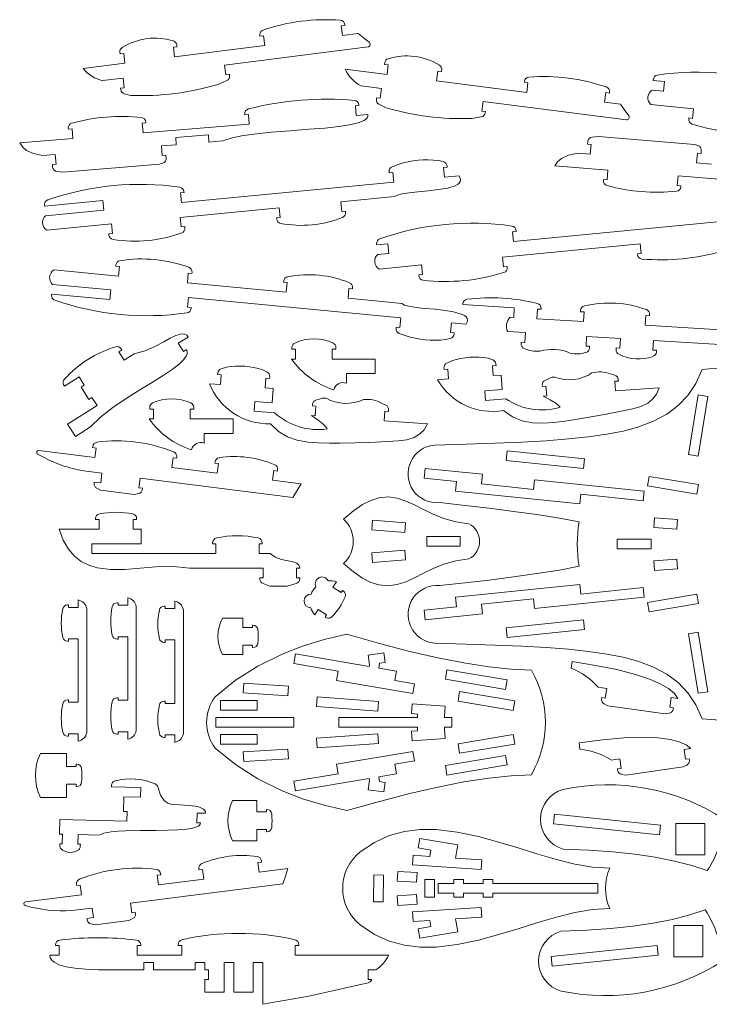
# Model space of a CAD drawing. Header units: millimetres. Extents: x 25 to 477, y 53 to 459.
# Tile 1 of 2: x 25 to 310, y 53 to 459. Entities that reach past the tile are written whole.
import ezdxf

# ---------------------------------------------------------------- set-up
doc = ezdxf.new("R2010")
doc.units = ezdxf.units.MM

msp = doc.modelspace()

# ---------------------------------------------------------------- linework, layer by layer
at = {"color": 7, "linetype": 'Continuous', "lineweight": 15}
for p, q in [((159.42, 456.95), (157.93, 456.77)), ((157.93, 456.77), (158.44, 452.8)), ((159.37, 457.34), (159.42, 456.95)), ((124.37, 452.49), (124.32, 452.87)), ((125.85, 452.68), (124.37, 452.49)), ((126.36, 448.71), (125.85, 452.68)), ((164.93, 453.62), (158.44, 452.8)), ((90.21, 448.14), (88.73, 447.95)), ((88.73, 447.95), (89.23, 443.99)), ((126.36, 448.71), (89.23, 443.99)), ((90.12, 448.89), (90.21, 448.14)), ((109.86, 440.56), (169, 448.09)), ((66.8, 445.16), (66.7, 445.91)), ((68.28, 445.35), (66.8, 445.16)), ((68.79, 441.38), (68.28, 445.35)), ((68.79, 441.38), (51.61, 439.2)), ((109.86, 440.56), (110.36, 436.6)), ((176.76, 436.67), (159.58, 438.86)), ((175.78, 440.83), (175.87, 441.57)), ((177.27, 440.64), (175.78, 440.83)), ((176.76, 436.67), (177.27, 440.64)), ((199.29, 438.59), (199.2, 437.85)), ((59.61, 434.17), (67.99, 435.23)), ((68.5, 431.27), (67.99, 435.23)), ((110.36, 436.6), (111.85, 436.79)), ((111.85, 436.79), (111.91, 436.29)), ((197.71, 438.04), (197.2, 434.07)), ((199.2, 437.85), (197.71, 438.04)), ((286.48, 434.7), (286.44, 434.26)), ((67.01, 431.08), (68.5, 431.27)), ((67.09, 430.44), (67.01, 431.08)), ((110.73, 434.2), (107.16, 432.64)), ((166.07, 431.98), (174.45, 430.92)), ((173.94, 426.95), (174.45, 430.92)), ((234.33, 429.34), (197.2, 434.07)), ((233.35, 433.5), (233.4, 433.88)), ((234.83, 433.31), (233.35, 433.5)), ((234.33, 429.34), (234.83, 433.31)), ((286.44, 434.26), (291.08, 433.81)), ((291.08, 433.81), (290.69, 429.83)), ((71.24, 428.07), (68.57, 428.75)), ((172.37, 426.5), (172.45, 427.14)), ((172.45, 427.14), (173.94, 426.95)), ((266.91, 429.23), (266.41, 425.26)), ((268.4, 429.04), (266.91, 429.23)), ((268.45, 429.42), (268.4, 429.04)), ((290.69, 429.83), (286.06, 430.28)), ((163.72, 423.78), (165.22, 423.9)), ((164.04, 419.79), (163.72, 423.78)), ((165.22, 423.9), (165.19, 424.22)), ((175.8, 423.17), (173.39, 424.5)), ((216.31, 425.59), (215.81, 421.62)), ((216.31, 425.59), (275.46, 418.06)), ((272.9, 424.43), (266.41, 425.26)), ((285.48, 424.3), (302.98, 422.61)), ((302.98, 422.61), (302.6, 418.63)), ((118.13, 420.4), (118.16, 420.08)), ((118.16, 420.08), (119.65, 420.2)), ((119.65, 420.2), (119.98, 416.21)), ((164.04, 419.79), (168.82, 420.18)), ((215.56, 419.21), (211.71, 418.59)), ((215.81, 421.62), (217.29, 421.43)), ((217.29, 421.43), (217.23, 420.93)), ((301.1, 418.78), (301.06, 418.38)), ((302.6, 418.63), (301.1, 418.78)), ((45.46, 414.55), (45.49, 414.19)), ((45.49, 414.19), (46.98, 414.31)), ((46.98, 414.31), (47.31, 410.32)), ((75.9, 416.65), (77.4, 416.77)), ((76.23, 412.67), (75.9, 416.65)), ((76.23, 412.67), (119.98, 416.21)), ((77.4, 416.77), (77.37, 417.14)), ((25.43, 408.55), (47.31, 410.32)), ((89.72, 410.75), (103.15, 411.84)), ((89.96, 407.76), (89.72, 410.75)), ((103.15, 411.84), (103.39, 408.85)), ((261.28, 410.89), (263.85, 411.1)), ((263.85, 411.1), (303.46, 407.89)), ((89.96, 407.76), (83.85, 407.26)), ((84.18, 403.28), (83.85, 407.26)), ((109.12, 409.31), (103.39, 408.85)), ((259.36, 407.95), (259.45, 409.06)), ((260.86, 407.83), (259.36, 407.95)), ((260.53, 403.84), (260.86, 407.83)), ((303.46, 407.89), (304.84, 407.44)), ((40.08, 403.71), (34.89, 403.29)), ((40.08, 403.71), (40.4, 399.73)), ((85.67, 403.4), (84.18, 403.28)), ((85.77, 402.18), (85.67, 403.4)), ((260.53, 403.84), (255.35, 404.26)), ((304.63, 404.28), (304.31, 400.29)), ((306.13, 404.16), (304.63, 404.28)), ((306.23, 405.38), (306.13, 404.16)), ((40.4, 399.73), (38.9, 399.61)), ((38.9, 399.61), (38.99, 398.5)), ((43.4, 396.46), (83.01, 399.67)), ((83.01, 399.67), (84.39, 400.11)), ((181.35, 399.61), (178.92, 398.7)), ((199.93, 400.78), (197.98, 401.22)), ((200.04, 398.33), (201.54, 398.48)), ((200.43, 394.35), (200.04, 398.33)), ((201.54, 398.48), (201.48, 399.02)), ((245.89, 399.01), (267.76, 397.24)), ((310.42, 399.8), (304.31, 400.29)), ((40.83, 396.67), (43.4, 396.46)), ((177.63, 396.64), (177.68, 396.17)), ((177.68, 396.17), (179.17, 396.32)), ((179.17, 396.32), (179.56, 392.34)), ((200.43, 394.35), (206.48, 394.94)), ((267.44, 393.25), (267.76, 397.24)), ((296.68, 394.89), (296.36, 390.9)), ((296.68, 394.89), (340.44, 391.34)), ((92.04, 383.88), (179.56, 392.34)), ((265.92, 393.01), (265.94, 393.37)), ((265.94, 393.37), (267.44, 393.25)), ((296.36, 390.9), (297.86, 390.78)), ((297.86, 390.78), (297.83, 390.42)), ((93.15, 388.01), (91.66, 387.86)), ((92.04, 383.88), (91.66, 387.86)), ((93.11, 388.45), (93.15, 388.01)), ((179.89, 386.34), (157.78, 384.2)), ((35.7, 382.46), (35.66, 382.9)), ((59.65, 384.77), (35.7, 382.46)), ((59.65, 384.77), (60.04, 380.79)), ((132.37, 381.75), (91.61, 377.81)), ((132.37, 381.75), (132.76, 377.77)), ((158.17, 380.22), (157.78, 384.2)), ((36.09, 378.48), (60.04, 380.79)), ((92, 373.83), (91.61, 377.81)), ((132.76, 377.77), (131.27, 377.62)), ((131.27, 377.62), (131.32, 377.1)), ((159.66, 380.37), (158.17, 380.22)), ((159.71, 379.84), (159.66, 380.37)), ((343.3, 378.94), (228.86, 367.88)), ((63.26, 375.07), (36.66, 372.5)), ((63.26, 375.07), (63.64, 371.09)), ((93.49, 373.97), (92, 373.83)), ((93.53, 373.5), (93.49, 373.97)), ((63.64, 371.09), (62.15, 370.95)), ((62.15, 370.95), (62.2, 370.48)), ((228.48, 371.86), (229.97, 372.01)), ((228.86, 367.88), (228.48, 371.86)), ((229.97, 372.01), (229.93, 372.45)), ((172.48, 366.9), (172.52, 366.46)), ((172.52, 366.46), (177.16, 366.9)), ((177.16, 366.9), (177.54, 362.92)), ((224.39, 361.42), (281.04, 366.89)), ((281.04, 366.89), (281.43, 362.91)), ((177.54, 362.92), (172.91, 362.48)), ((224.77, 357.44), (224.39, 361.42)), ((281.43, 362.91), (279.94, 362.77)), ((279.94, 362.77), (279.97, 362.42)), ((65.05, 357.7), (65.1, 358.18)), ((66.55, 357.56), (65.05, 357.7)), ((66.16, 353.58), (66.55, 357.56)), ((173.49, 356.5), (190.99, 358.19)), ((190.99, 358.19), (191.37, 354.21)), ((226.26, 357.58), (224.77, 357.44)), ((226.3, 357.19), (226.26, 357.58)), ((66.16, 353.58), (39.57, 356.15)), ((94.9, 354.82), (94.51, 350.84)), ((96.39, 354.68), (94.9, 354.82)), ((96.44, 355.15), (96.39, 354.68)), ((191.37, 354.21), (189.88, 354.07)), ((189.88, 354.07), (189.92, 353.67)), ((38.99, 350.18), (62.94, 347.86)), ((135.28, 346.9), (94.51, 350.84)), ((134.17, 351.03), (134.22, 351.56)), ((135.66, 350.88), (134.17, 351.03)), ((135.28, 346.9), (135.66, 350.88)), ((38.61, 346.19), (38.56, 345.76)), ((62.55, 343.88), (38.61, 346.19)), ((62.55, 343.88), (62.94, 347.86)), ((161.07, 348.43), (160.69, 344.45)), ((162.56, 348.28), (161.07, 348.43)), ((162.61, 348.81), (162.56, 348.28)), ((94.95, 344.77), (94.56, 340.79)), ((94.95, 344.77), (182.46, 336.32)), ((182.8, 342.31), (160.69, 344.45)), ((207.95, 341.82), (207.97, 342.18)), ((207.95, 341.82), (229.21, 340.55)), ((96.05, 340.64), (94.56, 340.79)), ((96.01, 340.21), (96.05, 340.64)), ((228.97, 336.55), (229.21, 340.55)), ((238.73, 339.98), (238.49, 335.98)), ((238.73, 339.98), (240.23, 339.89)), ((240.23, 339.89), (240.25, 340.24)), ((256.51, 338.91), (256.54, 339.45)), ((256.51, 338.91), (258.01, 338.82)), ((257.77, 334.83), (258.01, 338.82)), ((283.4, 337.3), (283.16, 333.3)), ((283.4, 337.3), (284.9, 337.21)), ((284.9, 337.21), (284.93, 337.75)), ((182.07, 332.33), (182.46, 336.32)), ((203.33, 334.3), (202.94, 330.32)), ((203.33, 334.3), (209.38, 333.72)), ((227.48, 336.64), (228.97, 336.55)), ((238.49, 335.98), (257.77, 334.83)), ((283.16, 333.3), (314.04, 331.45)), ((180.54, 332.02), (180.58, 332.48)), ((180.58, 332.48), (182.07, 332.33)), ((184.25, 329.04), (181.82, 329.95)), ((202.94, 330.32), (204.44, 330.17)), ((204.44, 330.17), (204.38, 329.63)), ((233.76, 330.26), (226.49, 330.69)), ((233.52, 326.26), (233.76, 330.26)), ((94.85, 328.45), (90.76, 325.88)), ((90.76, 325.88), (92.89, 322.49)), ((202.83, 327.87), (200.89, 327.44)), ((231.99, 325.7), (232.03, 326.35)), ((232.03, 326.35), (233.52, 326.26)), ((258.99, 328.74), (258.76, 324.75)), ((272.92, 327.91), (258.99, 328.74)), ((272.69, 323.91), (272.92, 327.91)), ((286.56, 327.09), (286.32, 323.1)), ((319.16, 325.13), (286.56, 327.09)), ((67.57, 323.13), (66.3, 322.34)), ((66.3, 322.34), (68.42, 318.95)), ((67.29, 323.57), (67.57, 323.13)), ((68.42, 318.95), (72.6, 321.57)), ((92.89, 322.49), (94.16, 323.29)), ((137.58, 323.4), (137.58, 324.15)), ((139.08, 323.4), (137.58, 323.4)), ((139.08, 319.4), (139.08, 323.4)), ((154.23, 323.4), (154.23, 319.4)), ((155.73, 323.4), (154.23, 323.4)), ((155.73, 324.15), (155.73, 323.4)), ((258.76, 324.75), (260.25, 324.66)), ((260.25, 324.66), (260.21, 323.92)), ((271.14, 323.26), (271.19, 324)), ((271.19, 324), (272.69, 323.91)), ((286.32, 323.1), (287.81, 323.01)), ((287.81, 323.01), (287.77, 322.26)), ((139.08, 319.4), (137.37, 319.4)), ((171.94, 319.4), (154.23, 319.4)), ((171.94, 313.4), (171.94, 319.4)), ((201.36, 317.68), (203.44, 318.68)), ((218.37, 319.78), (220.31, 319.09)), ((221.64, 317.35), (221.69, 316.66)), ((106.99, 312.99), (107.04, 313.63)), ((108.49, 312.88), (106.99, 312.99)), ((108.19, 308.89), (108.49, 312.88)), ((108.43, 315.39), (110.64, 316.08)), ((125.56, 314.98), (127.39, 314.02)), ((160.04, 313.4), (171.94, 313.4)), ((160.04, 309.4), (160.04, 313.4)), ((200.29, 315.09), (200.24, 315.73)), ((201.78, 315.2), (200.29, 315.09)), ((202.07, 311.21), (201.78, 315.2)), ((221.69, 316.66), (220.2, 316.55)), ((220.2, 316.55), (220.49, 312.56)), ((220.49, 312.56), (223.73, 312.8)), ((223.73, 312.8), (224.17, 306.82)), ((268.83, 313.33), (270.67, 312.74)), ((43.83, 308.24), (43.53, 308.85)), ((49.88, 312.03), (43.83, 308.24)), ((52.01, 308.65), (49.88, 312.03)), ((50.74, 307.85), (52.01, 308.65)), ((103.64, 309.22), (108.19, 308.89)), ((126.9, 311.53), (126.61, 307.54)), ((128.4, 311.42), (126.9, 311.53)), ((128.45, 312.11), (128.4, 311.42)), ((197.52, 310.88), (202.07, 311.21)), ((240.76, 308.03), (240.71, 308.63)), ((241.89, 310.6), (243.9, 311.5)), ((272.1, 310.33), (270.6, 310.22)), ((270.6, 310.22), (270.89, 306.23)), ((272.05, 310.98), (272.1, 310.33)), ((53.93, 302.77), (50.74, 307.85)), ((126.61, 307.54), (129.85, 307.3)), ((129.85, 307.3), (129.42, 301.32)), ((217.05, 306.3), (224.17, 306.82)), ((217.34, 302.31), (217.05, 306.3)), ((242.25, 308.14), (240.76, 308.03)), ((242.54, 304.15), (242.25, 308.14)), ((270.89, 306.23), (288.85, 307.55)), ((301, 280.04), (304.96, 304.58)), ((304.96, 304.58), (308.91, 303.94)), ((55.2, 303.56), (53.93, 302.77)), ((57.32, 300.18), (55.2, 303.56)), ((122, 297.85), (122.29, 301.84)), ((122.29, 301.84), (129.42, 301.32)), ((146, 300.1), (146.04, 300.7)), ((147.49, 302.48), (149.61, 303.07)), ((174.55, 301.25), (176.28, 300.39)), ((225.78, 302.92), (217.34, 302.31)), ((241.05, 304.04), (242.54, 304.15)), ((304.95, 279.4), (308.91, 303.94)), ((45.18, 292.56), (57.32, 300.18)), ((78.99, 298.71), (78.99, 299.46)), ((80.49, 298.71), (78.99, 298.71)), ((80.49, 294.71), (80.49, 298.71)), ((97.14, 298.71), (95.64, 298.71)), ((95.64, 298.71), (95.64, 294.71)), ((97.14, 299.46), (97.14, 298.71)), ((130.43, 297.23), (122, 297.85)), ((147.49, 299.99), (146, 300.1)), ((147.2, 296), (147.49, 299.99)), ((175.84, 297.91), (175.55, 293.92)), ((177.34, 297.8), (175.84, 297.91)), ((177.39, 298.45), (177.34, 297.8)), ((45.18, 292.56), (48.37, 287.47)), ((80.49, 294.71), (78.78, 294.71)), ((113.35, 294.71), (95.64, 294.71)), ((113.35, 288.71), (113.35, 294.71)), ((145.71, 296.11), (147.2, 296)), ((175.55, 293.92), (193.5, 292.61)), ((54.64, 291.41), (48.37, 287.47)), ((101.45, 288.71), (113.35, 288.71)), ((101.45, 284.71), (101.45, 288.71)), ((56.44, 278.73), (33.31, 281.68)), ((55.46, 282.89), (55.52, 283.37)), ((56.95, 282.7), (55.46, 282.89)), ((56.44, 278.73), (56.95, 282.7)), ((225.79, 277.61), (226.2, 281.59)), ((258.18, 278.28), (226.2, 281.59)), ((88.61, 278.67), (88.11, 274.7)), ((90.1, 278.48), (88.61, 278.67)), ((90.16, 278.95), (90.1, 278.48)), ((105.84, 276.47), (105.9, 276.99)), ((107.32, 276.28), (105.84, 276.47)), ((106.82, 272.32), (107.32, 276.28)), ((257.77, 274.3), (225.79, 277.61)), ((257.77, 274.3), (258.18, 278.28)), ((301, 280.04), (304.95, 279.4)), ((50.79, 273.4), (59.32, 272.32)), ((58.82, 268.35), (59.32, 272.32)), ((106.82, 272.32), (88.11, 274.7)), ((130.14, 273.38), (129.63, 269.41)), ((131.62, 273.19), (130.14, 273.38)), ((131.69, 273.7), (131.62, 273.19)), ((192.13, 270.3), (192.54, 274.28)), ((216.1, 271.85), (192.54, 274.28)), ((56.1, 268.13), (56.17, 268.68)), ((56.17, 268.68), (58.82, 268.35)), ((75.08, 270.31), (74.57, 266.34)), ((75.08, 270.31), (137.9, 262.31)), ((141.45, 267.91), (129.63, 269.41)), ((205.39, 268.93), (192.13, 270.3)), ((204.97, 264.95), (205.39, 268.93)), ((215.69, 267.87), (216.1, 271.85)), ((237.1, 265.65), (237.51, 269.63)), ((282.72, 264.96), (237.51, 269.63)), ((284.07, 267.08), (284.74, 271.02)), ((284.74, 271.02), (305.06, 267.59)), ((58.76, 265.33), (57.21, 266.08)), ((72.7, 263.56), (58.76, 265.33)), ((74.39, 263.89), (72.7, 263.56)), ((74.57, 266.34), (76.06, 266.15)), ((76.06, 266.15), (75.99, 265.6)), ((256.26, 259.65), (204.97, 264.95)), ((237.1, 265.65), (215.69, 267.87)), ((282.31, 260.98), (282.72, 264.96)), ((284.07, 267.08), (304.39, 263.64)), ((304.39, 263.64), (305.06, 267.59)), ((256.26, 259.65), (256.67, 263.63)), ((282.31, 260.98), (256.67, 263.63)), ((56.67, 253.59), (56.67, 253.22)), ((56.67, 253.22), (58.17, 253.22)), ((58.17, 253.22), (58.17, 249.22)), ((72.12, 249.22), (72.12, 253.22)), ((72.12, 253.22), (73.62, 253.22)), ((73.62, 253.22), (73.62, 253.59)), ((170.5, 248.94), (170.82, 252.93)), ((184.41, 251.83), (170.82, 252.93)), ((184.09, 247.84), (184.41, 251.83)), ((286.68, 249.96), (286.97, 253.95)), ((296.48, 253.25), (286.97, 253.95)), ((296.19, 249.26), (296.48, 253.25)), ((58.17, 249.22), (41.67, 249.22)), ((75.45, 249.22), (72.12, 249.22)), ((75.45, 243.22), (75.45, 249.22)), ((184.09, 247.84), (170.5, 248.94)), ((296.19, 249.26), (286.68, 249.96)), ((104.92, 243.64), (104.92, 243.22)), ((125.33, 243.22), (125.33, 243.64)), ((193.12, 246.21), (206.89, 246.21)), ((193.12, 246.21), (193.12, 242.21)), ((206.89, 246.21), (206.89, 242.21)), ((271.65, 245.07), (271.65, 241.07)), ((285.6, 245.07), (271.65, 245.07)), ((285.6, 245.07), (285.6, 241.07)), ((75.45, 243.22), (55.18, 243.22)), ((55.18, 243.22), (55.18, 239.22)), ((104.92, 243.22), (106.22, 243.22)), ((106.22, 243.22), (106.22, 239.22)), ((124.03, 243.22), (125.33, 243.22)), ((124.03, 239.22), (124.03, 243.22)), ((170.5, 239.47), (184.09, 240.57)), ((184.09, 240.57), (184.41, 236.59)), ((193.12, 242.21), (206.89, 242.21)), ((285.6, 241.07), (271.65, 241.07)), ((106.22, 239.22), (55.18, 239.22)), ((128.64, 239.22), (124.03, 239.22)), ((170.5, 239.47), (170.82, 235.49)), ((170.82, 235.49), (184.41, 236.59)), ((286.68, 236.17), (296.19, 236.87)), ((286.68, 236.17), (286.97, 232.18)), ((296.19, 236.87), (296.48, 232.88)), ((95.32, 233.22), (125.73, 233.22)), ((125.73, 233.22), (125.73, 229.22)), ((139.49, 233.22), (140.83, 233.22)), ((139.49, 229.22), (139.49, 233.22)), ((286.97, 232.18), (296.48, 232.88)), ((124.43, 229.22), (124.43, 228.64)), ((125.73, 229.22), (124.43, 229.22)), ((140.79, 229.22), (139.49, 229.22)), ((140.79, 228.75), (140.79, 229.22)), ((155.91, 227.58), (154.46, 225.36)), ((125.7, 226.78), (128.44, 225.72)), ((128.44, 225.72), (135.69, 225.72)), ((135.69, 225.72), (139.38, 226.84)), ((157.81, 223.17), (154.46, 225.36)), ((158.36, 224.01), (157.81, 223.17)), ((158.36, 224.01), (158.71, 223.78)), ((204.97, 221.18), (256.26, 226.48)), ((256.26, 226.48), (256.67, 222.5)), ((256.67, 222.5), (282.31, 225.15)), ((282.31, 225.15), (282.72, 221.17)), ((49.54, 220.05), (49.54, 216.98)), ((69.96, 220.9), (69.96, 217.84)), ((89.36, 219.56), (89.36, 216.5)), ((204.97, 221.18), (205.39, 217.2)), ((237.1, 220.48), (215.69, 218.26)), ((237.1, 220.48), (237.51, 216.5)), ((237.51, 216.5), (282.72, 221.17)), ((304.39, 222.49), (284.07, 219.05)), ((304.39, 222.49), (305.06, 218.54)), ((45.12, 217.98), (45.54, 217.98)), ((45.54, 217.98), (45.54, 216.98)), ((45.54, 216.98), (49.54, 216.98)), ((53.04, 216.52), (53.04, 165.35)), ((65.53, 218.84), (65.96, 218.84)), ((65.96, 218.84), (65.96, 217.84)), ((65.96, 217.84), (69.96, 217.84)), ((73.46, 217.38), (73.46, 166.21)), ((84.93, 217.5), (85.36, 217.5)), ((85.36, 217.5), (85.36, 216.5)), ((85.36, 216.5), (89.36, 216.5)), ((92.86, 216.04), (92.86, 164.87)), ((148.42, 216.1), (146.97, 213.88)), ((148.42, 216.1), (151.77, 213.92)), ((192.13, 215.83), (205.39, 217.2)), ((192.13, 215.83), (192.54, 211.85)), ((215.69, 218.26), (216.1, 214.28)), ((284.07, 219.05), (284.74, 215.11)), ((305.06, 218.54), (284.74, 215.11)), ((117.35, 212.57), (109.01, 212.57)), ((117.35, 208.69), (117.35, 212.57)), ((151.77, 213.92), (151.22, 213.08)), ((151.22, 213.08), (151.57, 212.85)), ((192.54, 211.85), (216.1, 214.28)), ((225.79, 208.52), (257.77, 211.83)), ((257.77, 211.83), (258.18, 207.85)), ((117.35, 208.69), (121.35, 208.69)), ((121.35, 208.69), (121.35, 209.69)), ((121.35, 209.69), (121.54, 209.69)), ((225.79, 208.52), (226.2, 204.55)), ((226.2, 204.55), (258.18, 207.85)), ((45.54, 203.03), (45.12, 203.03)), ((45.54, 204.03), (49.54, 204.03)), ((45.54, 204.03), (45.54, 203.03)), ((49.54, 204.03), (49.54, 177.84)), ((65.96, 203.89), (65.53, 203.89)), ((65.96, 204.89), (69.96, 204.89)), ((65.96, 204.89), (65.96, 203.89)), ((69.96, 204.89), (69.96, 178.69)), ((85.36, 203.55), (89.36, 203.55)), ((85.36, 203.55), (85.36, 202.55)), ((89.36, 203.55), (89.36, 177.35)), ((301, 206.09), (304.95, 206.73)), ((304.96, 181.55), (301, 206.09)), ((308.91, 182.19), (304.95, 206.73)), ((85.36, 202.55), (84.93, 202.55)), ((121.35, 201.38), (117.35, 201.38)), ((117.35, 197.5), (117.35, 201.38)), ((121.35, 200.38), (121.35, 201.38)), ((121.35, 200.38), (121.54, 200.38)), ((109.01, 197.5), (117.35, 197.5)), ((138.43, 193.83), (139.09, 197.77)), ((139.09, 197.77), (169.47, 192.63)), ((169, 197.28), (175.4, 198.22)), ((169.58, 193.32), (169, 197.28)), ((175.98, 194.26), (175.4, 198.22)), ((156.61, 190.75), (138.43, 193.83)), ((169.58, 193.33), (169.47, 192.63)), ((169.58, 193.32), (169.58, 193.33)), ((173.67, 193.92), (173.34, 191.98)), ((173.34, 191.98), (180.71, 190.73)), ((173.67, 193.92), (175.98, 194.26)), ((200.8, 187.34), (201.47, 191.28)), ((201.47, 191.28), (226.23, 187.09)), ((253.05, 194.62), (252.66, 191.88)), ((155.95, 186.81), (156.61, 190.75)), ((155.95, 186.81), (187.42, 181.49)), ((180.04, 186.79), (180.71, 190.73)), ((180.04, 186.79), (188.09, 185.43)), ((200.8, 187.34), (225.57, 183.15)), ((225.57, 183.15), (226.23, 187.09)), ((117.45, 181.73), (117.71, 185.72)), ((117.71, 185.72), (136.13, 184.55)), ((135.88, 180.56), (136.13, 184.55)), ((187.42, 181.49), (188.09, 185.43)), ((263.73, 184.07), (267.27, 183.57)), ((266.71, 179.61), (267.27, 183.57)), ((45.54, 178.84), (45.12, 178.84)), ((45.54, 177.84), (45.54, 178.84)), ((65.96, 179.69), (65.53, 179.69)), ((65.96, 178.69), (65.96, 179.69)), ((65.96, 178.69), (69.96, 178.69)), ((117.45, 181.73), (135.88, 180.56)), ((147.73, 176.07), (148.02, 180.06)), ((173.23, 178.21), (148.02, 180.06)), ((206.02, 178.34), (206.69, 182.28)), ((206.69, 182.28), (229.36, 178.45)), ((265.23, 179.82), (265.15, 179.27)), ((266.71, 179.61), (265.23, 179.82)), ((293.86, 179.78), (293.3, 175.82)), ((293.86, 179.78), (296.63, 179.39)), ((304.96, 181.55), (308.91, 182.19)), ((45.54, 177.84), (49.54, 177.84)), ((85.36, 178.35), (84.93, 178.35)), ((85.36, 177.35), (85.36, 178.35)), ((85.36, 177.35), (89.36, 177.35)), ((108.17, 174.55), (108.17, 178.55)), ((123.32, 178.55), (108.17, 178.55)), ((123.32, 174.55), (123.32, 178.55)), ((172.94, 174.22), (147.73, 176.07)), ((172.94, 174.22), (173.23, 178.21)), ((186.85, 173.2), (187.15, 177.19)), ((200.77, 176.19), (187.15, 177.19)), ((200.47, 172.2), (200.77, 176.19)), ((206.02, 178.34), (228.69, 174.51)), ((228.69, 174.51), (229.36, 178.45)), ((266.23, 177.2), (267.77, 176.43)), ((291.39, 173.07), (267.77, 176.43)), ((294.78, 175.61), (293.3, 175.82)), ((294.78, 175.61), (294.7, 175.06)), ((106.28, 171.55), (138.43, 171.55)), ((106.28, 171.55), (106.28, 167.55)), ((123.32, 174.55), (108.17, 174.55)), ((138.43, 171.55), (138.43, 167.55)), ((156.85, 171.55), (189.26, 171.55)), ((156.85, 171.55), (156.85, 167.55)), ((189.26, 173.02), (186.85, 173.2)), ((189.26, 173.02), (189.26, 171.55)), ((200.47, 172.2), (200.47, 171.55)), ((200.47, 171.55), (203.52, 171.55)), ((203.52, 171.55), (203.52, 167.55)), ((293.08, 173.37), (291.39, 173.07)), ((106.28, 167.55), (138.43, 167.55)), ((156.85, 167.55), (189.26, 167.55)), ((189.26, 166.08), (189.26, 167.55)), ((200.47, 166.9), (200.47, 167.55)), ((200.47, 167.55), (203.52, 167.55)), ((200.47, 166.9), (200.77, 162.91)), ((45.12, 163.89), (45.54, 163.89)), ((45.54, 163.89), (45.54, 164.89)), ((45.54, 164.89), (49.54, 164.89)), ((49.54, 164.89), (49.54, 161.83)), ((65.53, 164.74), (65.96, 164.74)), ((65.96, 164.74), (65.96, 165.74)), ((65.96, 165.74), (69.96, 165.74)), ((69.96, 165.74), (69.96, 162.68)), ((84.93, 163.4), (85.36, 163.4)), ((85.36, 164.4), (89.36, 164.4)), ((85.36, 163.4), (85.36, 164.4)), ((89.36, 164.4), (89.36, 161.34)), ((108.17, 164.55), (123.32, 164.55)), ((108.17, 164.55), (108.17, 160.55)), ((123.32, 164.55), (123.32, 160.55)), ((147.73, 163.04), (172.94, 164.88)), ((147.73, 163.04), (148.02, 159.05)), ((172.94, 164.88), (173.23, 160.89)), ((186.85, 165.9), (189.26, 166.08)), ((186.85, 165.9), (187.15, 161.91)), ((187.15, 161.91), (200.77, 162.91)), ((228.69, 164.6), (206.02, 160.76)), ((228.69, 164.6), (229.36, 160.65)), ((108.17, 160.55), (123.32, 160.55)), ((135.88, 158.55), (117.45, 157.37)), ((135.88, 158.55), (136.13, 154.55)), ((148.02, 159.05), (173.23, 160.89)), ((206.02, 160.76), (206.69, 156.82)), ((229.36, 160.65), (206.69, 156.82)), ((255.88, 161.2), (256.27, 158.47)), ((299.21, 158.35), (301.98, 158.74)), ((299.21, 158.35), (299.77, 154.39)), ((44.76, 156.79), (33.96, 156.79)), ((44.76, 151.38), (44.76, 156.79)), ((117.45, 157.37), (117.71, 153.38)), ((136.13, 154.55), (117.71, 153.38)), ((187.42, 157.62), (155.95, 152.3)), ((187.42, 157.62), (188.09, 153.67)), ((225.57, 155.95), (200.8, 151.77)), ((225.57, 155.95), (226.23, 152.01)), ((269.08, 154.06), (272.62, 154.56)), ((273.19, 150.6), (272.62, 154.56)), ((301.26, 154.6), (299.77, 154.39)), ((301.26, 154.6), (301.34, 154.05)), ((44.76, 151.38), (48.76, 151.38)), ((48.76, 152.38), (48.96, 152.38)), ((48.76, 151.38), (48.76, 152.38)), ((155.95, 152.3), (156.61, 148.35)), ((188.09, 153.67), (180.04, 152.31)), ((180.04, 152.31), (180.71, 148.37)), ((200.8, 151.77), (201.47, 147.82)), ((226.23, 152.01), (201.47, 147.82)), ((273.19, 150.6), (271.7, 150.39)), ((271.7, 150.39), (271.78, 149.84)), ((298.71, 151.21), (275.09, 147.85)), ((300.25, 151.98), (298.71, 151.21)), ((156.61, 148.35), (138.43, 145.28)), ((169.47, 146.47), (139.09, 141.33)), ((169.58, 145.78), (169.47, 146.47)), ((180.71, 148.37), (173.34, 147.12)), ((173.67, 145.18), (173.34, 147.12)), ((273.4, 148.15), (275.09, 147.85)), ((48.76, 144.07), (44.76, 144.07)), ((44.76, 138.66), (44.76, 144.07)), ((48.76, 143.07), (48.76, 144.07)), ((48.76, 143.07), (48.96, 143.07)), ((63.19, 143), (63.2, 143.54)), ((63.19, 143), (75.31, 142.73)), ((75.31, 142.73), (75.22, 138.73)), ((82.44, 142.57), (82.32, 142.97)), ((138.43, 145.28), (139.09, 141.33)), ((169.58, 145.78), (169, 141.82)), ((169.58, 145.78), (169.58, 145.78)), ((175.98, 144.85), (173.67, 145.18)), ((175.98, 144.85), (175.4, 140.89)), ((33.96, 138.66), (44.76, 138.66)), ((68.22, 132.89), (68.36, 138.88)), ((68.36, 138.88), (75.22, 138.73)), ((175.4, 140.89), (169, 141.82)), ((123.09, 137.35), (113.1, 137.35)), ((123.09, 132.71), (123.09, 137.35)), ((69.72, 132.85), (68.22, 132.89)), ((69.63, 128.85), (69.72, 132.85)), ((98.51, 132.2), (98.42, 128.2)), ((102.03, 132.12), (98.51, 132.2)), ((123.09, 132.71), (127.09, 132.71)), ((127.09, 133.71), (127.28, 133.71)), ((127.09, 132.71), (127.09, 133.71)), ((245.29, 127.75), (245.7, 131.73)), ((245.7, 131.73), (289.38, 127.21)), ((41.95, 129.48), (41.81, 123.48)), ((69.63, 128.85), (41.95, 129.48)), ((99.92, 128.17), (98.42, 128.2)), ((245.29, 127.75), (288.97, 123.23)), ((288.97, 123.23), (289.38, 127.21)), ((295.71, 127.85), (307.71, 127.85)), ((295.71, 114.9), (295.71, 127.85)), ((307.71, 114.9), (307.71, 127.85)), ((41.81, 123.48), (43.06, 123.45)), ((42.97, 119.45), (43.06, 123.45)), ((49.52, 123.31), (49.43, 119.31)), ((49.52, 123.31), (57.99, 123.12)), ((127.09, 125.39), (123.09, 125.39)), ((123.09, 120.75), (123.09, 125.39)), ((127.09, 124.39), (127.09, 125.39)), ((127.09, 124.39), (127.28, 124.39)), ((41.95, 118.78), (41.97, 119.48)), ((41.97, 119.48), (42.97, 119.45)), ((49.43, 119.31), (50.43, 119.29)), ((50.43, 119.29), (50.41, 118.5)), ((113.1, 120.75), (123.09, 120.75)), ((189.6, 117.78), (190.27, 121.72)), ((189.6, 117.78), (194.77, 116.9)), ((190.27, 121.72), (205.92, 119.07)), ((205.01, 113.65), (205.92, 119.07)), ((44.17, 116.43), (43.1, 116.93)), ((49.29, 116.75), (48.16, 116.2)), ((187.25, 110.78), (187.5, 114.77)), ((187.5, 114.77), (194.34, 114.33)), ((194.34, 114.33), (194.77, 116.9)), ((295.71, 114.9), (307.71, 114.9)), ((125.09, 112), (123.6, 111.81)), ((123.6, 111.81), (124.11, 107.84)), ((125.03, 112.51), (125.09, 112)), ((187.25, 110.78), (215.62, 108.97)), ((205.01, 113.65), (215.87, 112.96)), ((215.62, 108.97), (215.87, 112.96)), ((83.57, 106.71), (82.08, 106.52)), ((82.08, 106.52), (82.59, 102.55)), ((83.51, 107.19), (83.57, 106.71)), ((99.3, 108.72), (99.24, 109.23)), ((100.79, 108.9), (99.3, 108.72)), ((101.29, 104.94), (100.79, 108.9)), ((135.93, 109.35), (124.11, 107.84)), ((171.21, 95.63), (171.32, 106.68)), ((171.32, 106.68), (175.32, 106.64)), ((175.21, 95.59), (175.32, 106.64)), ((181, 104.16), (181.26, 108.15)), ((181.26, 108.15), (189.15, 107.65)), ((188.9, 103.66), (189.15, 107.65)), ((48.92, 102.3), (48.86, 102.78)), ((50.41, 102.49), (48.92, 102.3)), ((50.92, 98.52), (50.41, 102.49)), ((71.07, 95.04), (133.9, 103.04)), ((101.29, 104.94), (82.59, 102.55)), ((181, 104.16), (188.9, 103.66)), ((196.31, 104.79), (192.31, 104.79)), ((192.31, 97.48), (192.31, 104.79)), ((196.31, 97.48), (196.31, 104.79)), ((197.81, 103.13), (204.31, 103.13)), ((197.81, 103.13), (197.81, 99.13)), ((208.31, 104.79), (204.31, 104.79)), ((204.31, 103.13), (204.31, 104.79)), ((208.31, 103.13), (208.31, 104.79)), ((208.31, 103.13), (216.31, 103.13)), ((220.31, 104.79), (216.31, 104.79)), ((216.31, 103.13), (216.31, 104.79)), ((220.31, 103.13), (220.31, 104.79)), ((220.31, 103.13), (263.59, 103.13)), ((263.59, 103.13), (263.59, 99.13)), ((50.92, 98.52), (27.78, 95.58)), ((188.9, 98.61), (181, 98.11)), ((181, 98.11), (181.26, 94.11)), ((188.9, 98.61), (189.15, 94.62)), ((196.31, 97.48), (192.31, 97.48)), ((197.81, 99.13), (204.31, 99.13)), ((204.31, 97.48), (204.31, 99.13)), ((208.31, 97.48), (204.31, 97.48)), ((208.31, 97.48), (208.31, 99.13)), ((208.31, 99.13), (216.31, 99.13)), ((216.31, 97.48), (216.31, 99.13)), ((220.31, 97.48), (216.31, 97.48)), ((220.31, 97.48), (220.31, 99.13)), ((220.31, 99.13), (263.59, 99.13)), ((71.07, 95.04), (71.57, 91.07)), ((171.21, 95.63), (175.21, 95.59)), ((189.15, 94.62), (181.26, 94.11)), ((46.78, 91.95), (55.32, 93.03)), ((55.82, 89.07), (55.32, 93.03)), ((71.57, 91.07), (73.06, 91.26)), ((73.06, 91.26), (73.13, 90.71)), ((215.62, 93.3), (187.25, 91.49)), ((187.25, 91.49), (187.5, 87.5)), ((215.62, 93.3), (215.87, 89.31)), ((53.17, 88.73), (55.82, 89.07)), ((53.24, 88.18), (53.17, 88.73)), ((56.53, 86.13), (54.84, 86.47)), ((70.46, 87.91), (56.53, 86.13)), ((72.02, 88.65), (70.46, 87.91)), ((194.34, 87.93), (187.5, 87.5)), ((194.77, 85.37), (189.6, 84.49)), ((194.34, 87.93), (194.77, 85.37)), ((215.87, 89.31), (205.01, 88.61)), ((205.01, 88.61), (205.92, 83.19)), ((294.87, 85.84), (294.87, 72.89)), ((294.87, 85.84), (306.87, 85.84)), ((306.87, 85.84), (306.87, 72.89)), ((189.6, 84.49), (190.27, 80.55)), ((205.92, 83.19), (190.27, 80.55)), ((40.16, 77.56), (40.16, 77.81)), ((41.66, 77.56), (40.16, 77.56)), ((41.66, 73.56), (41.66, 77.56)), ((75.32, 77.56), (73.82, 77.56)), ((73.82, 77.56), (73.82, 73.56)), ((75.32, 77.81), (75.32, 77.56)), ((90.73, 77.56), (90.73, 77.98)), ((92.23, 77.56), (90.73, 77.56)), ((92.23, 73.56), (92.23, 77.56)), ((138.91, 77.56), (138.91, 73.56)), ((140.41, 77.56), (138.91, 77.56)), ((140.41, 77.98), (140.41, 77.56)), ((244.44, 72.99), (288.13, 77.51)), ((288.13, 77.51), (288.54, 73.53)), ((37.8, 73.56), (41.66, 73.56)), ((73.82, 73.56), (92.23, 73.56)), ((138.91, 73.56), (177.39, 73.56)), ((244.85, 69.02), (288.54, 73.53)), ((80.59, 70.55), (76.59, 70.55)), ((76.59, 70.55), (76.59, 67.56)), ((80.59, 67.56), (80.59, 70.55)), ((101.66, 70.56), (97.66, 70.56)), ((97.66, 70.56), (97.66, 67.56)), ((101.66, 67.56), (101.66, 70.56)), ((113.66, 70.56), (109.66, 70.56)), ((109.66, 70.56), (109.66, 58.28)), ((113.66, 58.28), (113.66, 70.56)), ((125.66, 70.56), (121.66, 70.56)), ((121.66, 70.56), (121.66, 58.28)), ((125.66, 53.33), (125.66, 70.56)), ((244.44, 72.99), (244.85, 69.02)), ((294.87, 72.89), (306.87, 72.89)), ((76.59, 67.56), (63.85, 67.56)), ((97.66, 67.56), (80.59, 67.56)), ((103.16, 67.56), (101.66, 67.56)), ((103.16, 63.56), (103.16, 67.56)), ((172.08, 67.56), (168.94, 67.56)), ((168.94, 67.56), (168.94, 63.56)), ((101.66, 58.28), (101.66, 63.56)), ((101.66, 63.56), (103.16, 63.56)), ((168.94, 63.56), (170.44, 63.56)), ((109.66, 58.28), (101.66, 58.28)), ((121.66, 58.28), (113.66, 58.28))]:
    msp.add_line(p, q, dxfattribs=at)
at = {"color": 7, "linetype": 'Continuous', "lineweight": 15, "flags": 128}
for points in [[(169.51, 449.86), (166.95, 451.97), (164.93, 453.62)], [(276.39, 419.64), (274.44, 422.32), (272.9, 424.43)], [(168.82, 420.18), (168.85, 419.49), (168.61, 418.86), (168.1, 418.28), (167.35, 417.75), (164.83, 416.74), (161.31, 415.92), (156.99, 415.26), (151.08, 414.63), (144.58, 414.1), (136.87, 413.54), (129.19, 412.92), (121.96, 412.17), (116.87, 411.42), (112.52, 410.49), (109.12, 409.31)], [(34.89, 403.29), (31.14, 404.13), (28.22, 405.43), (26.53, 406.82), (25.43, 408.55)], [(255.35, 404.26), (251.6, 403.43), (248.67, 402.12), (246.99, 400.74), (245.89, 399.01)], [(206.48, 394.94), (206.91, 394.03), (207.03, 393.23), (206.87, 392.52), (206.44, 391.88), (205.77, 391.33), (204.89, 390.85), (201.87, 389.9), (198.04, 389.24), (193.77, 388.76), (189.45, 388.36), (185.92, 387.98), (182.91, 387.49), (181.09, 386.99), (179.89, 386.34)], [(209.38, 333.72), (209.82, 334.62), (209.94, 335.42), (209.77, 336.14), (209.34, 336.77), (208.67, 337.32), (207.79, 337.8), (204.77, 338.75), (200.94, 339.41), (196.67, 339.89), (192.35, 340.29), (188.82, 340.68), (185.81, 341.16), (184, 341.66), (182.8, 342.31)], [(72.6, 321.57), (77.07, 322.79), (81.17, 324.56), (84.86, 326.51), (87.45, 327.93), (89.74, 329.05), (91.7, 329.7), (92.67, 329.79), (93.52, 329.63), (94.25, 329.19), (94.85, 328.45)], [(94.16, 323.29), (94.44, 322.41), (94.39, 321.48), (94.02, 320.51), (92.93, 318.99), (91.26, 317.37), (88.27, 315.07), (84.58, 312.62), (80.36, 310.01), (74.89, 306.69), (69.26, 303.16), (63.79, 299.44), (58.81, 295.52), (54.64, 291.41)], [(196.27, 283.88), (209.25, 284.28), (221.23, 284.69), (232.25, 285.15), (242.36, 285.72), (251.59, 286.42), (259.84, 287.29), (267.33, 288.38), (274.08, 289.71), (280.14, 291.35), (286.5, 293.73), (292, 296.65), (296.71, 300.17), (300.67, 304.37), (303.96, 309.31), (306.65, 315.05)], [(306.65, 315.05), (315.79, 315.85), (324.14, 316.1), (331.69, 315.81), (339.57, 314.77), (346.34, 312.97)], [(288.85, 307.55), (287.74, 304.94), (286.17, 302.85), (284.18, 301.23), (281.34, 299.82), (278.04, 298.87)], [(241.05, 304.04), (244.05, 302.52), (246.27, 301.19), (247.46, 300.28), (248.17, 299.49)], [(224.8, 298.21), (228.48, 295.56), (232.46, 293.93), (236.67, 293.13), (241.04, 292.98), (245.5, 293.27), (249.97, 293.81), (254.39, 294.45), (266.33, 296.5), (278.04, 298.87)], [(128.78, 292.71), (132.04, 289.55), (135.74, 287.36), (139.79, 285.96), (144.09, 285.16), (148.54, 284.8), (153.04, 284.69), (157.51, 284.67), (169.62, 284.96), (181.55, 285.6)], [(145.71, 296.11), (148.45, 294.16), (150.45, 292.52), (151.5, 291.45), (152.08, 290.56)], [(193.5, 292.61), (192.03, 290.19), (190.17, 288.35), (187.96, 287.04), (184.95, 286.06), (181.55, 285.6)], [(137.9, 262.31), (139.89, 265.44), (141.45, 267.91)], [(158.85, 253.33), (162.97, 256.8), (166.72, 259.36), (170.16, 261.11), (173.34, 262.13), (177.27, 262.53), (180.96, 262.03), (184.54, 260.85), (188.13, 259.22), (191.85, 257.34), (195.83, 255.41), (200.19, 253.65), (205.05, 252.25), (210.53, 251.43)], [(255.88, 252.21), (247.8, 253.73), (238.5, 255.23), (227.98, 256.72), (218.86, 257.88), (208.98, 259.03), (198.35, 260.18)], [(41.67, 249.22), (43.37, 244.66), (45.49, 240.98), (47.98, 238.1), (50.81, 235.92), (53.95, 234.36), (57.35, 233.34), (62.88, 232.62), (68.8, 232.65), (75, 233.11), (81.35, 233.74), (83.5, 233.94)], [(140.83, 233.22), (140.76, 233.87), (140.5, 234.41), (140.06, 234.85), (139.47, 235.2), (137.93, 235.73), (136.04, 236.14), (133.3, 236.71), (130.69, 237.63), (128.64, 239.22)], [(158.85, 235.09), (162.97, 231.61), (166.72, 229.05), (170.16, 227.31), (173.34, 226.29), (177.27, 225.89), (180.96, 226.39), (184.54, 227.57), (188.13, 229.2), (191.85, 231.08), (195.83, 233), (200.19, 234.77), (205.05, 236.16), (210.53, 236.99)], [(83.5, 233.94), (90.19, 233.7), (95.32, 233.22)], [(255.88, 233.92), (247.8, 232.4), (238.5, 230.9), (227.98, 229.41), (218.86, 228.25), (208.98, 227.1), (198.35, 225.95)], [(105.98, 180.17), (114.38, 186.91), (123.57, 192.76), (133.56, 197.72), (141.97, 200.99), (150.87, 203.72), (160.26, 205.89)], [(160.26, 205.89), (173.65, 202.09), (186.14, 198.85), (197.73, 196.18), (208.43, 194.08), (218.68, 192.48), (227.95, 191.51), (236.24, 191.15)], [(196.27, 202.25), (209.25, 201.86), (221.23, 201.45), (232.25, 200.98), (242.36, 200.41), (251.59, 199.71), (259.84, 198.84), (267.33, 197.75), (274.08, 196.42), (280.14, 194.78), (286.5, 192.4), (292, 189.48), (296.71, 185.96), (300.67, 181.76), (303.96, 176.82), (306.65, 171.08)], [(296.63, 179.39), (295.14, 181.51), (292.76, 183.5), (289.56, 185.37), (284.84, 187.42), (279.18, 189.3), (271.39, 191.32), (262.61, 193.09), (253.05, 194.62)], [(306.65, 171.08), (315.79, 170.28), (324.14, 170.03), (331.69, 170.32), (339.57, 171.36), (346.34, 173.16)], [(301.98, 158.74), (299.95, 160.36), (297.11, 161.61), (293.52, 162.52), (288.41, 163.16), (282.46, 163.39), (274.41, 163.15), (265.49, 162.4), (255.88, 161.2)], [(105.98, 158.93), (114.38, 152.19), (123.57, 146.35), (133.56, 141.39), (141.97, 138.11), (150.87, 135.39), (160.26, 133.21)], [(160.26, 133.21), (173.65, 137.01), (186.14, 140.25), (197.73, 142.92), (208.43, 145.02), (218.68, 146.62), (227.95, 147.6), (236.24, 147.95)], [(82.44, 142.57), (83.45, 139.5), (84.92, 137.34), (86.4, 136.28), (88.16, 135.78)], [(88.16, 135.78), (91.24, 135.62), (95.38, 135.34), (98.79, 134.82), (100.12, 134.39), (101.13, 133.82), (101.78, 133.07), (102.03, 132.12)], [(57.99, 123.12), (60.13, 123.89), (63.12, 124.42), (65.94, 124.68), (69.08, 124.85), (75.21, 124.97), (81.58, 125.02), (86.27, 125.08), (90.6, 125.24), (94.34, 125.57), (96.64, 125.96), (98.39, 126.51), (99.04, 126.84), (99.52, 127.23), (99.82, 127.67), (99.92, 128.17)], [(165.69, 116.16), (171.6, 120.11), (177.71, 122.88), (183.99, 124.58), (190.41, 125.37), (196.96, 125.35), (205.66, 124.35), (214.46, 122.48), (223.29, 120.05), (231.15, 117.64), (238.94, 115.21), (246.62, 112.98), (254.14, 111.15), (261.46, 109.92), (268.54, 109.5)], [(249.3, 117.32), (259.92, 116.86), (269.79, 116.16), (278.91, 115.19), (287.28, 113.97), (295.25, 112.41), (302.39, 110.57), (308.71, 108.45)], [(133.9, 103.04), (135.03, 106.57), (135.93, 109.35)], [(165.69, 86.11), (171.6, 82.16), (177.71, 79.39), (183.99, 77.68), (190.41, 76.9), (196.96, 76.92), (205.66, 77.92), (214.46, 79.79), (223.29, 82.22), (231.15, 84.63), (238.94, 87.05), (246.62, 89.29), (254.14, 91.12), (261.46, 92.35), (268.54, 92.77)], [(248.46, 83.42), (259.08, 83.88), (268.95, 84.59), (278.07, 85.55), (286.44, 86.77), (294.4, 88.33), (301.55, 90.17), (307.87, 92.29)], [(63.85, 67.56), (57.85, 67.55), (52.62, 67.75), (48.19, 68.17), (44.54, 68.81), (41.67, 69.67), (39.6, 70.75), (38.65, 71.59), (38.05, 72.53), (37.8, 73.56)], [(169.01, 62.21), (144.58, 56.75), (125.66, 53.33)]]:
    msp.add_lwpolyline(points, dxfattribs=at)
at = {"color": 7, "linetype": 'Continuous', "lineweight": 15}
for centre, radius, start, end in [((151.51, 379.18), 80.12, 85.6863, 108.8253), ((157.39, 457.08), 2, 7.2558, 85.6863), ((126.3, 453.13), 2, 108.8254, 187.2559), ((81.13, 426.03), 25.66, 72.7799, 121.7317), ((68.69, 446.16), 2, 121.7314, 187.2554), ((88.14, 448.63), 2, 7.2558, 72.7799), ((168.87, 449.09), 1, 277.2561, 50.5416), ((177.86, 441.32), 2, 107.2201, 172.7441), ((184.86, 418.72), 25.66, 58.2683, 107.2201), ((62.79, 448.11), 14.31, 218.5675, 257.16), ((172.64, 444.69), 14.3, 204.0554, 242.6489), ((197.31, 438.84), 2, 352.7442, 58.2683), ((109.93, 436.03), 2, 293.5988, 7.2558), ((235.38, 433.63), 2, 94.3137, 172.7442), ((241.26, 355.73), 80.12, 71.1747, 94.3137), ((288.48, 434.51), 2, 98.236, 174.4819), ((304.66, 322.71), 114.96, 70.728, 98.236), ((69.07, 430.69), 2, 187.2558, 255.5793), ((75.43, 538.47), 110.48, 267.8247, 286.6869), ((266.46, 429.67), 2, 352.7442, 71.1747), ((151.87, 296.43), 130.13, 84.9296, 104.345), ((174.35, 426.25), 2, 172.7443, 241.0674), ((287.96, 427.08), 3.72, 120.7235, 228.2405), ((120.13, 420.56), 2, 104.345, 184.6371), ((163.2, 424.06), 2, 4.6373, 84.9296), ((207.52, 528.99), 110.48, 253.3131, 272.1753), ((67.37, 342.42), 76.98, 83.8701, 105.4044), ((75.38, 416.97), 2, 4.6373, 83.8701), ((215.25, 421.18), 2, 279.087, 352.744), ((275.58, 419.05), 1, 262.7439, 36.0306), ((303.06, 418.19), 2, 174.482, 252.4471), ((47.45, 414.71), 2, 105.4041, 184.6371), ((326.6, 492.62), 80.07, 252.4471, 276.517), ((261.45, 408.9), 2, 94.6431, 175.3626), ((304.23, 405.54), 2, 355.3626, 72.2265), ((83.78, 402.02), 2, 287.7737, 4.6372), ((40.99, 398.66), 2, 184.6372, 265.3571), ((179.62, 396.83), 2, 110.5108, 185.518), ((193.15, 364.35), 37.18, 82.5284, 108.5076), ((199.49, 398.83), 2, 5.5182, 77.4636), ((74.94, 276.45), 114.96, 81.764, 109.272), ((91.12, 388.25), 2, 5.518, 81.764), ((267.91, 392.85), 2, 175.3627, 254.5956), ((287.83, 465.14), 76.98, 254.5956, 276.1299), ((295.83, 390.58), 2, 276.1298, 355.3629), ((37.65, 383.09), 2, 109.2722, 185.5182), ((38.56, 375.7), 3.72, 131.7594, 239.2765), ((141.52, 419.84), 45.33, 259.0783, 291.9576), ((157.72, 379.65), 2, 291.9575, 5.5178), ((91.54, 373.31), 2, 290.0171, 5.5178), ((133.31, 377.29), 2, 185.518, 259.0783), ((211.76, 260.45), 114.96, 81.764, 109.272), ((227.94, 372.25), 2, 5.518, 81.764), ((64.19, 370.67), 2, 185.518, 261.0186), ((72.76, 424.88), 56.89, 261.0186, 290.0173), ((174.47, 367.09), 2, 109.2719, 185.5179), ((175.39, 359.7), 3.72, 131.7596, 239.2763), ((281.96, 362.62), 2, 185.518, 265.2208), ((289.56, 453.49), 93.19, 265.2208, 285.8151), ((67.09, 357.98), 2, 98.9815, 174.482), ((75.66, 303.77), 56.89, 69.9827, 98.9814), ((41.47, 352.95), 3.72, 120.7234, 228.2407), ((94.45, 355.34), 2, 354.482, 69.9827), ((136.21, 351.36), 2, 100.9215, 174.482), ((144.42, 308.82), 45.33, 68.0424, 100.9217), ((191.91, 353.86), 2, 185.518, 263.483), ((200.77, 431.43), 80.07, 263.483, 287.5529), ((224.31, 356.99), 2, 287.5529, 5.5179), ((160.62, 349.01), 2, 354.482, 68.0424), ((40.55, 345.56), 2, 174.482, 250.728), ((77.84, 452.2), 114.96, 250.728, 278.236), ((209.96, 342.06), 2, 97.0714, 176.5666), ((219.53, 264.93), 79.72, 76.0616, 97.0714), ((238.25, 340.36), 2, 356.5665, 76.0616), ((258.54, 339.33), 2, 103.3769, 176.5664), ((268.31, 298.23), 44.25, 69.7561, 103.3769), ((94.02, 340.4), 2, 278.2362, 354.4821), ((282.93, 337.87), 2, 356.5665, 69.7561), ((231.18, 332.97), 5.21, 135.2193, 205.9134), ((182.53, 331.82), 2, 174.482, 249.4894), ((196.05, 364.3), 37.18, 251.4924, 277.4716), ((202.39, 329.82), 2, 282.5363, 354.482), ((139.58, 324.15), 2, 114.1623, 180.0001), ((146.65, 308.38), 19.28, 65.8377, 114.1623), ((153.73, 324.15), 2, 0, 65.8377), ((233.98, 325.58), 2, 176.5665, 247.3221), ((78.03, 280.3), 45.99, 106.4066, 138.0174), ((65.6, 322.5), 2, 32.1096, 106.4066), ((238.96, 337.48), 14.9, 247.3221, 273.0196), ((244.93, 305.3), 18.06, 66.4458, 106.6872), ((254.99, 333.65), 12.13, 256.4148, 288.5319), ((258.21, 324.04), 2, 288.5318, 356.5666), ((273.14, 323.14), 2, 176.5665, 242.8405), ((280.32, 337.13), 17.73, 242.8405, 290.2926), ((285.77, 322.38), 2, 290.2925, 356.5665), ((164.69, 338.51), 33.33, 214.9796, 252.7695), ((202.23, 315.88), 2, 115.7738, 184.1923), ((213.18, 288.24), 31.96, 80.6541, 107.7306), ((219.65, 317.21), 2, 4.1923, 70.589), ((109.03, 313.48), 2, 107.3892, 175.8076), ((115.83, 284.54), 31.96, 72.2693, 99.3458), ((126.45, 312.25), 2, 355.8075, 62.2041), ((251.93, 327.44), 16.6, 248.7077, 304.0123), ((264.45, 300.93), 13.15, 70.5393, 104.2648), ((270.05, 310.84), 2, 4.1922, 72.1279), ((45.32, 309.73), 2, 138.0176, 206.0552), ((127.91, 318.78), 26.08, 201.4928, 271.9197), ((158.64, 305.72), 3.94, 69.0936, 166.0155), ((220.14, 323.87), 26.08, 209.8775, 280.3045), ((242.71, 308.78), 2, 114.1355, 184.1924), ((245.69, 308.33), 3.65, 86.8057, 119.495), ((80.99, 299.46), 2, 114.1627, 180.0001), ((88.06, 283.69), 19.28, 65.8377, 114.1623), ((95.14, 299.46), 2, 0, 65.8377), ((148.04, 300.55), 2, 105.7506, 175.8075), ((150.93, 299.67), 3.65, 78.421, 111.1103), ((159.88, 317.67), 16.6, 240.323, 295.6275), ((168.41, 289.62), 13.15, 62.1545, 95.88), ((240.62, 324.96), 26.56, 236.0319, 286.5088), ((148.33, 316.86), 26.56, 227.6472, 278.1241), ((175.39, 298.6), 2, 355.8076, 63.7433), ((106.1, 313.82), 33.33, 214.9797, 252.7694), ((57.5, 283.11), 2, 97.6105, 172.7442), ((65.48, 223.38), 62.26, 67.8779, 97.6105), ((100.05, 281.03), 3.94, 69.0937, 166.0155), ((33.21, 280.88), 0.8, 82.7442, 239.5195), ((62.42, 331.44), 59.19, 239.9709, 258.6674), ((88.18, 279.21), 2, 352.7442, 67.8779), ((197.31, 272.03), 11.89, 94.99, 275.0301), ((107.88, 276.74), 2, 98.615, 172.7442), ((113.91, 236.97), 42.22, 66.8735, 98.6148), ((129.71, 273.96), 2, 352.7442, 66.8735), ((58.08, 267.88), 2, 172.7442, 244.3094), ((74, 265.85), 2, 281.1794, 352.7442), ((65.15, 218.37), 37.81, 79.5802, 100.4198), ((58.67, 253.59), 2, 100.4201, 180.0001), ((71.62, 253.59), 2, 0, 79.5802), ((150.52, 244.21), 12.36, 312.4156, 47.5844), ((312.63, 243.07), 57.48, 170.843, 189.1569), ((206.74, 244.21), 8.15, 297.6686, 62.3314), ((106.92, 243.64), 2, 102.19, 180), ((115.12, 205.66), 40.86, 77.8098, 102.1902), ((123.33, 243.64), 2, 0, 77.8098), ((126.43, 228.64), 2, 179.9999, 248.8037), ((138.79, 228.75), 2, 286.9458, 0), ((150.02, 226.71), 2.81, 25.1346, 205.1346), ((153.43, 219.43), 8.52, 73.0679, 95.8422), ((153.43, 219.43), 8.52, 134.4269, 159.2578), ((157.61, 222.1), 2, 338.2221, 56.8423), ((197.31, 214.1), 11.89, 84.9705, 265.0094), ((48.81, 215.82), 4.29, 9.4059, 80.1749), ((69.23, 216.68), 4.29, 9.405, 80.1753), ((88.62, 215.34), 4.29, 9.4058, 80.1748), ((145.39, 219.63), 2.81, 88.5502, 268.5502), ((136.31, 230.61), 24.94, 315.4626, 338.2222), ((71.13, 210.51), 28.58, 168.115, 191.885), ((45.12, 215.98), 2, 90, 168.115), ((91.55, 211.37), 28.58, 168.115, 191.885), ((65.53, 216.84), 2, 90, 168.115), ((110.94, 210.02), 28.58, 168.115, 191.885), ((84.93, 215.5), 2, 90, 168.115), ((153.43, 219.43), 8.52, 197.8426, 220.617), ((123, 205.04), 15.89, 151.6845, 208.3155), ((152.66, 214.52), 2, 236.8424, 315.4626), ((121.54, 207.69), 2, 4.3173, 90.0002), ((86.35, 205.04), 37.29, 355.6828, 4.3172), ((45.12, 205.03), 2, 191.885, 270.0002), ((65.53, 205.89), 2, 191.885, 269.9998), ((84.93, 204.55), 2, 191.885, 269.9998), ((121.54, 202.38), 2, 270, 355.6828), ((198.66, 169.55), 43.34, 330.1013, 29.8987), ((242.98, 166.4), 27.26, 40.4238, 69.2003), ((45.12, 176.84), 2, 90, 168.115), ((65.53, 177.69), 2, 90, 168.115), ((120.04, 169.55), 17.62, 142.9373, 217.0627), ((267.13, 178.99), 2, 171.8964, 243.4614), ((71.13, 171.36), 28.58, 168.115, 191.885), ((91.55, 172.22), 28.58, 168.115, 191.885), ((110.94, 170.88), 28.58, 168.115, 191.885), ((84.93, 176.35), 2, 90, 168.115), ((292.72, 175.34), 2, 280.3313, 351.8965), ((45.12, 165.89), 2, 191.8851, 270.0002), ((48.81, 166.05), 4.29, 279.8251, 350.5942), ((65.53, 166.74), 2, 191.885, 269.9998), ((69.23, 166.91), 4.29, 279.8248, 350.595), ((84.93, 165.4), 2, 191.8849, 269.9998), ((88.62, 165.57), 4.29, 279.8251, 350.5943), ((254.09, 131.3), 27.26, 56.6304, 85.4068), ((52.67, 147.73), 20.79, 154.1399, 205.8601), ((48.96, 150.38), 2, 4.3173, 90.0002), ((13.77, 147.73), 37.29, 355.6828, 4.3172), ((299.36, 153.77), 2, 296.5378, 8.1029), ((71.17, 120.58), 25.68, 67.0605, 104.6097), ((273.76, 150.12), 2, 188.1029, 259.668), ((48.96, 145.07), 2, 270, 355.6828), ((65.2, 143.49), 2, 104.6098, 178.7027), ((80.4, 142.39), 2, 16.9082, 67.0605), ((267.59, 55.48), 88.37, 57.0449, 101.9401), ((252.84, 129.62), 12.81, 106.0527, 253.9473), ((130.23, 129.05), 19.04, 154.1488, 205.8512), ((127.28, 131.71), 2, 4.3172, 90.0001), ((92.09, 129.05), 37.29, 355.6828, 4.3172), ((127.28, 126.39), 2, 270, 355.6828), ((272.49, 132.05), 43.24, 326.9172, 356.7784), ((43.95, 118.74), 2, 178.7026, 244.9153), ((48.41, 118.55), 2, 295.9874, 358.7028), ((46.48, 121.82), 5.86, 246.8178, 286.6716), ((117.02, 72.49), 42.22, 81.3852, 113.1265), ((123.04, 112.26), 2, 7.2558, 81.3852), ((177.81, 101.13), 19.31, 128.8853, 231.1147), ((101.22, 109.48), 2, 113.1265, 187.256), ((73.54, 47.2), 62.26, 82.3895, 112.1221), ((81.52, 106.94), 2, 7.2558, 82.3895), ((287.07, 101.13), 20.33, 155.6966, 204.3034), ((50.85, 103.03), 2, 112.1222, 187.2559), ((27.88, 94.78), 0.8, 97.2569, 254.0309), ((43.5, 151.05), 59.19, 254.4825, 273.1791), ((71.15, 90.45), 2, 295.6907, 7.2558), ((271.64, 68.69), 43.24, 3.2216, 33.0828), ((55.23, 88.43), 2, 187.2558, 258.8207), ((115.57, -21.31), 103.89, 77.0476, 102.9524), ((252, 71.12), 12.81, 106.0527, 253.9473), ((42.16, 77.81), 2, 97.2561, 180), ((57.74, -44.54), 125.34, 82.7437, 97.2563), ((73.32, 77.81), 2, 0, 82.7437), ((92.73, 77.98), 2, 102.9522, 180.0002), ((138.41, 77.98), 2, 0, 77.0476), ((165.62, 78.62), 12.81, 300.3271, 336.7577), ((266.74, 145.26), 88.37, 258.0599, 302.955), ((168.53, 64.15), 2, 283.836, 342.9332)]:
    msp.add_arc(centre, radius, start, end, dxfattribs=at)

doc.saveas('drawing.dxf')
